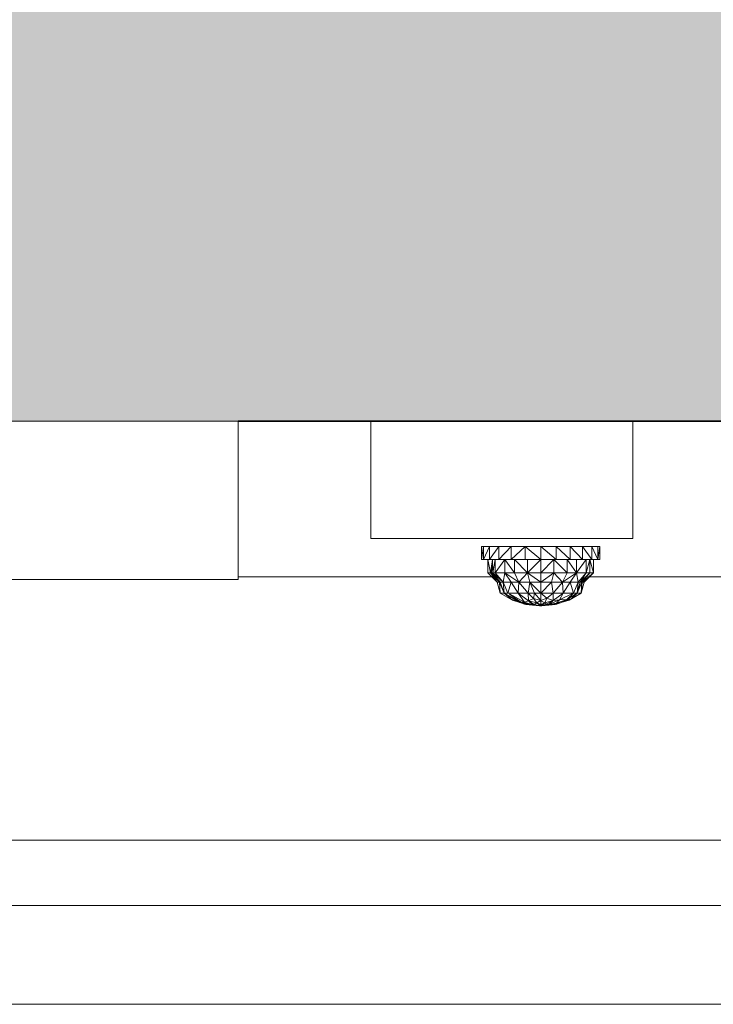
# Model space of a CAD drawing. Header units: millimetres. Extents: x 61846 to 198573, y 13020 to 52988.
# Tile 161 of 240: x 188521 to 189047, y 15603 to 16350. Entities that reach past the tile are written whole.
import ezdxf

# ---------------------------------------------------------------- set-up
doc = ezdxf.new("R2010")
doc.units = ezdxf.units.MM
for name, color, linetype, lineweight in [('A-FLOR', 192, 'Continuous', 50), ('A-GENM', 13, 'Continuous', 18), ('E-LITE-EQPM', 33, 'Continuous', 18), ('M-HVAC-DUCT', 70, 'Continuous', 18), ('P-PIPE', 3, 'Continuous', 18)]:
    doc.layers.add(name, color=color, linetype=linetype, lineweight=lineweight)

# ---------------------------------------------------------------- blocks, each defined once
blk = doc.blocks.new('NLRS_63_LF_LB_plafond armatuur_gen_ISR_NLRS_63_LF_LB_armatuur recht_DNL_3954369 - NLRS_63_LF_LB_plafond armatuur_gen_ISR_NLRS_63_LF_LB_armatuur recht_DNL_3954369-549693-GZ lierenkamer 4')
at = {"layer": 'E-LITE-EQPM', "color": 7, "lineweight": 9}
for p, q in [((-47811.33, 16045), (-47311.33, 16045)), ((-47811.33, 15925), (-47811.33, 16045)), ((-47311.33, 15925), (-47311.33, 16045)), ((-47311.33, 15925), (-47811.33, 15925))]:
    blk.add_line(p, q, dxfattribs=at)
blk = doc.blocks.new('NLRS_65_FAD_LB_melder_gen_ISR_NLRS_65_FAD_LB_optische rookmelder_DNL_4738697 - NLRS_65_FAD_LB_melder_gen_ISR_NLRS_65_FAD_LB_optische rookmelder_DNL_4738697-555839-GZ lierenkamer 4')
at = {"layer": 'A-GENM', "color": 7, "lineweight": 9}
for p, q in [((-47126.57, 15950), (-47125.03, 15950)), ((-47126.57, 15950), (-47126.57, 15940)), ((-47125.03, 15950), (-47126.57, 15940)), ((-47125.03, 15950), (-47120.54, 15950)), ((-47125.03, 15950), (-47125.03, 15940)), ((-47120.54, 15950), (-47125.03, 15940)), ((-47120.54, 15950), (-47113.38, 15950)), ((-47120.54, 15950), (-47120.54, 15940)), ((-47113.38, 15950), (-47120.54, 15940)), ((-47113.38, 15950), (-47104.06, 15950)), ((-47113.38, 15950), (-47113.38, 15940)), ((-47104.06, 15950), (-47113.38, 15940)), ((-47104.06, 15950), (-47093.21, 15950)), ((-47104.06, 15950), (-47104.06, 15940)), ((-47093.21, 15950), (-47104.06, 15940)), ((-47081.56, 15950), (-47093.21, 15950)), ((-47093.21, 15950), (-47081.56, 15940)), ((-47093.21, 15950), (-47093.21, 15940)), ((-47081.56, 15950), (-47069.92, 15950)), ((-47081.56, 15950), (-47081.33, 15950)), ((-47081.56, 15950), (-47069.92, 15940)), ((-47081.56, 15950), (-47081.56, 15940)), ((-47069.92, 15950), (-47059.06, 15950)), ((-47069.92, 15950), (-47059.06, 15940)), ((-47069.92, 15950), (-47069.92, 15940)), ((-47059.06, 15950), (-47049.75, 15950)), ((-47059.06, 15950), (-47059.06, 15940)), ((-47059.06, 15950), (-47049.75, 15940)), ((-47049.75, 15950), (-47042.59, 15950)), ((-47049.75, 15950), (-47042.59, 15940)), ((-47049.75, 15950), (-47049.75, 15940)), ((-47042.59, 15950), (-47038.1, 15950)), ((-47042.59, 15950), (-47038.1, 15940)), ((-47042.59, 15950), (-47042.59, 15940)), ((-47038.1, 15950), (-47036.57, 15950)), ((-47036.57, 15950), (-47038.1, 15950)), ((-47038.1, 15950), (-47038.1, 15940)), ((-47036.57, 15950), (-47038.1, 15940)), ((-47036.57, 15950), (-47036.57, 15940)), ((-47126.57, 15940), (-47125.03, 15940)), ((-47120.54, 15940), (-47125.03, 15940)), ((-47121.57, 15930), (-47121.57, 15940)), ((-47121.57, 15940), (-47119.72, 15930.03)), ((-47120.54, 15940), (-47113.38, 15940)), ((-47119.71, 15930.03), (-47118.03, 15940)), ((-47118.88, 15930.03), (-47118.03, 15940)), ((-47117.86, 15930.03), (-47118.03, 15940)), ((-47117.86, 15930.03), (-47116.21, 15940)), ((-47116.21, 15930.03), (-47116.21, 15940)), ((-47116.21, 15930), (-47108.89, 15940)), ((-47104.06, 15940), (-47113.38, 15940)), ((-47101.56, 15930), (-47108.89, 15940)), ((-47108.89, 15930), (-47108.89, 15940)), ((-47093.21, 15940), (-47104.06, 15940)), ((-47091.56, 15930), (-47101.56, 15940)), ((-47101.56, 15930), (-47101.56, 15940)), ((-47081.56, 15940), (-47093.21, 15940)), ((-47091.56, 15930), (-47081.56, 15940)), ((-47091.56, 15930), (-47091.56, 15940)), ((-47069.92, 15940), (-47081.56, 15940)), ((-47081.56, 15930), (-47071.56, 15940)), ((-47081.56, 15930), (-47081.56, 15940)), ((-47061.56, 15930), (-47071.56, 15940)), ((-47071.56, 15930), (-47071.56, 15940)), ((-47059.06, 15940), (-47069.92, 15940)), ((-47054.24, 15930), (-47061.56, 15940)), ((-47061.56, 15930), (-47061.56, 15940)), ((-47059.06, 15940), (-47049.75, 15940)), ((-47054.24, 15930), (-47046.92, 15940)), ((-47054.24, 15930), (-47054.24, 15940)), ((-47042.59, 15940), (-47049.75, 15940)), ((-47046.92, 15930.03), (-47046.92, 15940)), ((-47046.91, 15930.03), (-47044.24, 15940)), ((-47041.57, 15930.03), (-47044.24, 15940)), ((-47044.24, 15930.03), (-47044.24, 15940)), ((-47038.1, 15940), (-47042.59, 15940)), ((-47041.57, 15930), (-47041.57, 15940)), ((-47038.1, 15940), (-47036.57, 15940)), ((-47036.57, 15940), (-47038.1, 15940)), ((-47114.49, 15922.93), (-47121.57, 15930)), ((-47121.57, 15930), (-47119.71, 15930)), ((-47114.49, 15922.93), (-47119.71, 15930)), ((-47112.86, 15922.93), (-47119.71, 15930)), ((-47119.71, 15930), (-47118.89, 15930)), ((-47112.86, 15922.93), (-47118.89, 15930)), ((-47112.29, 15922.93), (-47118.89, 15930)), ((-47117.86, 15930), (-47118.89, 15930)), ((-47110.08, 15922.93), (-47117.86, 15930)), ((-47112.29, 15922.93), (-47117.86, 15930)), ((-47116.21, 15930), (-47117.86, 15930)), ((-47110.08, 15922.93), (-47116.21, 15930)), ((-47116.21, 15930), (-47108.89, 15930)), ((-47110.08, 15922.93), (-47108.89, 15930)), ((-47098.03, 15922.93), (-47108.89, 15930)), ((-47104.06, 15922.93), (-47108.89, 15930)), ((-47101.56, 15930), (-47108.89, 15930)), ((-47098.03, 15922.93), (-47101.56, 15930)), ((-47091.56, 15930), (-47101.56, 15930)), ((-47098.03, 15922.93), (-47091.56, 15930)), ((-47089.8, 15922.93), (-47091.56, 15930)), ((-47081.56, 15922.93), (-47091.56, 15930)), ((-47081.56, 15930), (-47091.56, 15930)), ((-47081.56, 15922.93), (-47071.56, 15930)), ((-47081.56, 15922.93), (-47081.56, 15930)), ((-47071.56, 15930), (-47081.56, 15930)), ((-47073.33, 15922.93), (-47071.56, 15930)), ((-47065.1, 15922.93), (-47071.56, 15930)), ((-47061.56, 15930), (-47071.56, 15930)), ((-47065.1, 15922.93), (-47054.24, 15930)), ((-47065.1, 15922.93), (-47061.56, 15930)), ((-47054.24, 15930), (-47061.56, 15930)), ((-47059.07, 15922.93), (-47054.24, 15930)), ((-47053.05, 15922.93), (-47054.24, 15930)), ((-47046.92, 15930), (-47054.24, 15930)), ((-47053.05, 15922.93), (-47046.92, 15930)), ((-47051.68, 15922.93), (-47044.24, 15930)), ((-47051.68, 15922.93), (-47046.92, 15930)), ((-47050.27, 15922.93), (-47044.24, 15930)), ((-47041.57, 15930), (-47050.16, 15922.93)), ((-47050.16, 15922.93), (-47044.24, 15930)), ((-47048.64, 15922.93), (-47041.57, 15930)), ((-47044.24, 15930), (-47046.92, 15930)), ((-47041.57, 15930), (-47044.24, 15930)), ((-47112.24, 15914.51), (-47114.49, 15922.93)), ((-47114.49, 15922.93), (-47112.86, 15922.93)), ((-47112.24, 15914.51), (-47112.86, 15922.93)), ((-47112.86, 15922.93), (-47109.31, 15914.51)), ((-47112.86, 15922.93), (-47112.29, 15922.93)), ((-47110.08, 15922.93), (-47112.29, 15922.93)), ((-47109.31, 15914.51), (-47112.29, 15922.93)), ((-47104.06, 15922.93), (-47110.08, 15922.93)), ((-47110.08, 15922.93), (-47106.38, 15914.51)), ((-47110.08, 15922.93), (-47109.31, 15914.51)), ((-47104.06, 15922.93), (-47106.38, 15914.51)), ((-47098.71, 15914.51), (-47104.06, 15922.93)), ((-47098.03, 15922.93), (-47104.06, 15922.93)), ((-47098.71, 15914.51), (-47098.03, 15922.93)), ((-47089.8, 15922.93), (-47098.03, 15922.93)), ((-47091.04, 15914.51), (-47098.03, 15922.93)), ((-47089.8, 15922.93), (-47091.04, 15914.51)), ((-47089.8, 15922.93), (-47086.3, 15914.51)), ((-47089.8, 15922.93), (-47081.56, 15914.51)), ((-47089.8, 15922.93), (-47081.56, 15922.93)), ((-47081.56, 15914.51), (-47073.33, 15922.93)), ((-47081.56, 15914.51), (-47081.56, 15922.93)), ((-47073.33, 15922.93), (-47081.56, 15922.93)), ((-47072.08, 15914.51), (-47073.33, 15922.93)), ((-47073.33, 15922.93), (-47065.1, 15922.93)), ((-47072.08, 15914.51), (-47065.1, 15922.93)), ((-47064.42, 15914.51), (-47065.1, 15922.93)), ((-47059.07, 15922.93), (-47065.1, 15922.93)), ((-47064.42, 15914.51), (-47059.07, 15922.93)), ((-47056.75, 15914.51), (-47059.07, 15922.93)), ((-47053.05, 15922.93), (-47059.07, 15922.93)), ((-47056.75, 15914.51), (-47053.05, 15922.93)), ((-47053.82, 15914.51), (-47053.05, 15922.93)), ((-47053.82, 15914.51), (-47050.27, 15922.93)), ((-47053.82, 15914.51), (-47051.68, 15922.93)), ((-47053.05, 15922.93), (-47051.68, 15922.93)), ((-47050.27, 15922.93), (-47051.68, 15922.93)), ((-47048.64, 15922.93), (-47050.89, 15914.51)), ((-47050.89, 15914.51), (-47050.27, 15922.93)), ((-47050.89, 15914.51), (-47050.16, 15922.93)), ((-47048.64, 15922.93), (-47050.16, 15922.93)), ((-47112.24, 15914.51), (-47103.08, 15909.31)), ((-47112.24, 15914.51), (-47109.31, 15914.51)), ((-47106.38, 15914.51), (-47109.31, 15914.51)), ((-47109.31, 15914.51), (-47103.08, 15909.31)), ((-47109.31, 15914.51), (-47097.26, 15907.44)), ((-47109.31, 15914.51), (-47096.9, 15907.93)), ((-47098.71, 15914.51), (-47106.38, 15914.51)), ((-47105.32, 15913.94), (-47093.83, 15907.69)), ((-47105.32, 15913.78), (-47096.9, 15907.93)), ((-47091.04, 15914.51), (-47098.71, 15914.51)), ((-47098.71, 15914.51), (-47090.85, 15908.85)), ((-47098.71, 15914.51), (-47093.83, 15907.69)), ((-47091.04, 15914.51), (-47086.3, 15914.51)), ((-47091.04, 15914.51), (-47090.85, 15908.85)), ((-47091.04, 15914.51), (-47087.13, 15910.4)), ((-47086.3, 15914.51), (-47087.13, 15910.4)), ((-47086.3, 15914.51), (-47081.56, 15914.51)), ((-47086.3, 15914.51), (-47081.46, 15908.91)), ((-47081.56, 15914.51), (-47072.08, 15914.51)), ((-47081.56, 15914.51), (-47077, 15910.69)), ((-47081.56, 15914.51), (-47081.46, 15908.91)), ((-47072.08, 15914.51), (-47077, 15910.69)), ((-47072.08, 15914.51), (-47072.18, 15908.95)), ((-47064.42, 15914.51), (-47072.18, 15908.95)), ((-47072.08, 15914.51), (-47064.42, 15914.51)), ((-47064.42, 15914.51), (-47067.36, 15909.41)), ((-47057.35, 15914.23), (-47067.36, 15909.41)), ((-47056.75, 15914.51), (-47064.42, 15914.51)), ((-47056.75, 15914.51), (-47061.76, 15909.85)), ((-47053.82, 15914.51), (-47061.76, 15909.85)), ((-47050.89, 15914.51), (-47060.05, 15909.31)), ((-47053.82, 15914.51), (-47058.36, 15910.33)), ((-47050.89, 15914.51), (-47057.35, 15910.89)), ((-47056.75, 15914.51), (-47053.82, 15914.51)), ((-47050.89, 15914.51), (-47053.82, 15914.51)), ((-47093.05, 15906.09), (-47104.77, 15910.33)), ((-47097.26, 15907.44), (-47104.77, 15910.33)), ((-47103.08, 15909.31), (-47097.26, 15907.44)), ((-47097.26, 15907.44), (-47096.9, 15907.93)), ((-47082.21, 15905), (-47097.26, 15907.44)), ((-47093.05, 15906.09), (-47097.26, 15907.44)), ((-47093.05, 15906.09), (-47097.26, 15907.44)), ((-47097.26, 15907.44), (-47088.84, 15905.68)), ((-47097.26, 15907.44), (-47093.61, 15907.06)), ((-47096.9, 15907.93), (-47093.83, 15907.69)), ((-47096.9, 15907.93), (-47088.84, 15905.68)), ((-47093.61, 15907.06), (-47095.79, 15907.85)), ((-47090.85, 15908.85), (-47093.83, 15907.69)), ((-47087.54, 15905.68), (-47093.83, 15907.69)), ((-47093.83, 15907.69), (-47088.84, 15905.68)), ((-47082.07, 15905), (-47093.61, 15907.06)), ((-47093.61, 15907.06), (-47087.76, 15905.93)), ((-47089.59, 15906.33), (-47093.61, 15907.06)), ((-47082.56, 15905), (-47093.05, 15906.09)), ((-47088.84, 15905.66), (-47093.05, 15906.09)), ((-47090.85, 15908.85), (-47087.13, 15910.4)), ((-47086.49, 15905.88), (-47090.85, 15908.85)), ((-47090.85, 15908.85), (-47087.54, 15905.68)), ((-47090.85, 15908.85), (-47084.55, 15907.25)), ((-47082.21, 15905), (-47088.84, 15905.68)), ((-47082.07, 15905), (-47088.84, 15905.68)), ((-47087.54, 15905.68), (-47088.84, 15905.68)), ((-47082.21, 15905), (-47087.9, 15906.03)), ((-47082.07, 15905), (-47087.76, 15905.93)), ((-47086.49, 15905.88), (-47087.54, 15905.68)), ((-47081.94, 15905), (-47087.54, 15905.68)), ((-47082.07, 15905), (-47087.54, 15905.68)), ((-47081.46, 15908.91), (-47087.13, 15910.4)), ((-47084.55, 15907.25), (-47087.13, 15910.4)), ((-47086.49, 15905.88), (-47084.55, 15907.25)), ((-47081.81, 15905), (-47086.49, 15905.88)), ((-47081.46, 15908.91), (-47084.55, 15907.25)), ((-47081.69, 15905), (-47084.55, 15907.25)), ((-47081.81, 15905), (-47084.55, 15907.25)), ((-47084.55, 15907.25), (-47081.53, 15905.99)), ((-47084.33, 15907.07), (-47081.6, 15905.99)), ((-47081.69, 15905), (-47082.97, 15905.95)), ((-47082.36, 15905), (-47082.56, 15905)), ((-47082.56, 15905), (-47082.36, 15905)), ((-47082.21, 15905), (-47082.36, 15905)), ((-47082.36, 15905), (-47082.21, 15905)), ((-47082.07, 15905), (-47082.21, 15905)), ((-47082.21, 15905), (-47082.07, 15905)), ((-47081.94, 15905), (-47082.07, 15905)), ((-47082.07, 15905), (-47081.94, 15905)), ((-47081.33, 15905), (-47082.07, 15905)), ((-47081.33, 15905), (-47082.07, 15905)), ((-47082.07, 15905), (-47081.33, 15905)), ((-47081.81, 15905), (-47081.94, 15905)), ((-47081.94, 15905), (-47081.81, 15905)), ((-47081.33, 15905), (-47081.94, 15905)), ((-47081.33, 15905), (-47081.94, 15905)), ((-47081.33, 15905), (-47081.94, 15905)), ((-47081.94, 15905), (-47081.33, 15905)), ((-47081.94, 15905), (-47081.33, 15905)), ((-47081.94, 15905), (-47081.33, 15905)), ((-47081.69, 15905), (-47081.81, 15905)), ((-47081.81, 15905), (-47081.69, 15905)), ((-47081.33, 15905), (-47081.81, 15905)), ((-47081.44, 15905), (-47081.81, 15905)), ((-47081.81, 15905), (-47081.44, 15905)), ((-47081.81, 15905), (-47081.33, 15905)), ((-47081.69, 15905), (-47081.53, 15905.99)), ((-47081.69, 15905), (-47081.6, 15905.99)), ((-47081.56, 15905), (-47081.69, 15905)), ((-47081.69, 15905), (-47081.56, 15905)), ((-47081.44, 15905), (-47081.69, 15905)), ((-47081.69, 15905), (-47081.44, 15905)), ((-47081.56, 15905), (-47081.6, 15905.99)), ((-47081.44, 15905), (-47081.6, 15905.99)), ((-47081.56, 15905), (-47081.53, 15905.99)), ((-47081.44, 15905), (-47081.56, 15905)), ((-47081.56, 15905), (-47081.44, 15905)), ((-47081.46, 15908.91), (-47081.53, 15905.99)), ((-47078.48, 15907.2), (-47081.53, 15905.99)), ((-47081.44, 15905), (-47081.53, 15905.99)), ((-47077, 15910.69), (-47081.46, 15908.91)), ((-47081.44, 15905), (-47078.48, 15907.2)), ((-47081.44, 15905), (-47077.06, 15906.12)), ((-47081.31, 15905), (-47081.44, 15905)), ((-47081.44, 15905), (-47081.31, 15905)), ((-47078.48, 15907.2), (-47081.33, 15908.84)), ((-47081.33, 15905.08), (-47078.81, 15907.07)), ((-47081.31, 15905), (-47076.64, 15905.88)), ((-47081.19, 15905), (-47081.31, 15905)), ((-47081.31, 15905), (-47081.19, 15905)), ((-47081.19, 15905), (-47077.06, 15906.12)), ((-47081.19, 15905), (-47075.37, 15905.93)), ((-47081.19, 15905), (-47076.64, 15905.88)), ((-47081.07, 15905), (-47081.19, 15905)), ((-47081.19, 15905), (-47081.07, 15905)), ((-47081.07, 15905), (-47069.52, 15907.06)), ((-47081.07, 15905), (-47075.37, 15905.93)), ((-47080.92, 15905), (-47081.07, 15905)), ((-47081.07, 15905), (-47080.92, 15905)), ((-47080.92, 15905), (-47065.88, 15907.44)), ((-47080.92, 15905), (-47065.88, 15907.44)), ((-47080.92, 15905), (-47075.62, 15905.96)), ((-47080.92, 15905), (-47074.28, 15905.68)), ((-47080.77, 15905), (-47080.92, 15905)), ((-47080.92, 15905), (-47080.77, 15905)), ((-47080.77, 15905), (-47065.88, 15907.44)), ((-47080.77, 15905), (-47070.09, 15906.09)), ((-47080.56, 15905), (-47080.77, 15905)), ((-47080.56, 15905), (-47080.77, 15905)), ((-47080.56, 15905), (-47070.09, 15906.09)), ((-47080.14, 15905.97), (-47078.58, 15907.25)), ((-47077, 15910.69), (-47078.48, 15907.2)), ((-47072.18, 15908.95), (-47078.48, 15907.2)), ((-47077.06, 15906.12), (-47078.48, 15907.2)), ((-47072.18, 15908.95), (-47077.06, 15906.12)), ((-47075.37, 15905.93), (-47077.06, 15906.12)), ((-47072.18, 15908.95), (-47077, 15910.69)), ((-47067.36, 15909.41), (-47075.37, 15905.93)), ((-47072.18, 15908.95), (-47075.37, 15905.93)), ((-47069.52, 15907.06), (-47075.37, 15905.93)), ((-47065.88, 15907.44), (-47074.28, 15905.68)), ((-47072.18, 15908.95), (-47067.36, 15909.41)), ((-47069.52, 15907.01), (-47070.92, 15906.62)), ((-47070.09, 15906.09), (-47058.36, 15910.33)), ((-47065.88, 15907.44), (-47070.09, 15906.09)), ((-47070.09, 15906.09), (-47065.88, 15907.44)), ((-47069.52, 15907.06), (-47061.76, 15909.85)), ((-47069.52, 15907.06), (-47067.36, 15909.41)), ((-47065.88, 15907.44), (-47069.52, 15907.06)), ((-47067.36, 15909.41), (-47061.76, 15909.85)), ((-47065.88, 15907.44), (-47058.36, 15910.33)), ((-47065.88, 15907.44), (-47061.76, 15909.85)), ((-47065.88, 15907.44), (-47060.05, 15909.31)), ((-47060.05, 15909.31), (-47065.88, 15907.44)), ((-47058.36, 15910.33), (-47061.76, 15909.85)), ((-47060.05, 15909.31), (-47058.36, 15910.33))]:
    blk.add_line(p, q, dxfattribs=at)
blk = doc.blocks.new('NLRS_65_FAD_LB_melder_gen_ISR_NLRS_65_FAD_LB_optische rookmelder_DNL_4738697 - NLRS_65_FAD_LB_melder_gen_ISR_NLRS_65_FAD_LB_optische rookmelder_DNL_4738697-555843-GZ lierenkamer 4')
blk.add_blockref('NLRS_65_FAD_LB_melder_gen_ISR_NLRS_65_FAD_LB_optische rookmelder_DNL_4738697 - NLRS_65_FAD_LB_melder_gen_ISR_NLRS_65_FAD_LB_optische rookmelder_DNL_4738697-555839-GZ lierenkamer 4', (0, 0))
blk = doc.blocks.new('Round Duct_NLRS_57_DU_verz staal _zadel Ro-Ro__DNL_5310599 - Round Duct_NLRS_57_DU_verz staal _zadel Ro-Ro__DNL_5310599-557557-GZ lierenkamer 4')
at = {"layer": 'M-HVAC-DUCT', "color": 7, "lineweight": 9}
for p, q in [((-47118.55, 15926.99), (-47311.33, 15926.99)), ((-46503.58, 15926.99), (-47044.58, 15926.99)), ((-47717.74, 15726.99), (-46503.58, 15726.99))]:
    blk.add_line(p, q, dxfattribs=at)
blk = doc.blocks.new('NLRS_64_COM_LB_luidspreker inbouw_gen_ISR_NLRS_64_Ontruimingsluidspreker_6916968 - NLRS_64_COM_LB_luidspreker inbouw_gen_ISR_NLRS_64_Ontruimingsluidspreker_6916968-568607-GZ lierenkamer 4')
at = {"layer": 'A-GENM', "color": 7, "lineweight": 9}
for p, q in [((-47210.53, 16045), (-47210.53, 15956)), ((-47011.53, 15956), (-47011.53, 16045)), ((-47111.03, 15956), (-47210.53, 15956)), ((-47011.53, 15956), (-47111.03, 15956))]:
    blk.add_line(p, q, dxfattribs=at)
blk = doc.blocks.new('Pipe Types_NLRS_52_PI_UN_PP - vuilwater_DNL_2863381 - Pipe Types_NLRS_52_PI_UN_PP - vuilwater_DNL_2863381-582623-GZ lierenkamer 4')
at = {"layer": 'P-PIPE', "color": 7, "lineweight": 9}
for p, q in [((-46014.68, 15677.5), (-47658.68, 15677.5)), ((-47658.68, 15602.5), (-46014.68, 15602.5))]:
    blk.add_line(p, q, dxfattribs=at)
blk = doc.blocks.new('TadP_A_INS_INSTALLATIES_rvt-6-GZ lierenkamer 4')
at = {"layer": 'A-GENM', "lineweight": 9}
for name in ['NLRS_64_COM_LB_luidspreker inbouw_gen_ISR_NLRS_64_Ontruimingsluidspreker_6916968 - NLRS_64_COM_LB_luidspreker inbouw_gen_ISR_NLRS_64_Ontruimingsluidspreker_6916968-568607-GZ lierenkamer 4', 'NLRS_65_FAD_LB_melder_gen_ISR_NLRS_65_FAD_LB_optische rookmelder_DNL_4738697 - NLRS_65_FAD_LB_melder_gen_ISR_NLRS_65_FAD_LB_optische rookmelder_DNL_4738697-555843-GZ lierenkamer 4']:
    blk.add_blockref(name, (0, 0), dxfattribs=at)
at = {"layer": 'E-LITE-EQPM', "lineweight": 9}
blk.add_blockref('NLRS_63_LF_LB_plafond armatuur_gen_ISR_NLRS_63_LF_LB_armatuur recht_DNL_3954369 - NLRS_63_LF_LB_plafond armatuur_gen_ISR_NLRS_63_LF_LB_armatuur recht_DNL_3954369-549693-GZ lierenkamer 4', (0, 0), dxfattribs=at)
at = {"layer": 'M-HVAC-DUCT', "lineweight": 9}
blk.add_blockref('Round Duct_NLRS_57_DU_verz staal _zadel Ro-Ro__DNL_5310599 - Round Duct_NLRS_57_DU_verz staal _zadel Ro-Ro__DNL_5310599-557557-GZ lierenkamer 4', (0, 0), dxfattribs=at)
at = {"layer": 'P-PIPE', "lineweight": 9}
blk.add_blockref('Pipe Types_NLRS_52_PI_UN_PP - vuilwater_DNL_2863381 - Pipe Types_NLRS_52_PI_UN_PP - vuilwater_DNL_2863381-582623-GZ lierenkamer 4', (0, 0), dxfattribs=at)
blk = doc.blocks.new('TadP_A_CON_CONSTRUCTIE_rvt-6-GZ lierenkamer 4')
at = {"layer": 'A-FLOR'}
blk.add_hatch(color=135, dxfattribs=at).paths.add_polyline_path([(-47297.21, 16045), (-45260, 16045), (-45260, 16365), (-48822, 16365), (-48822, 16045), (-47311.33, 16045)])
at = {"layer": 'A-FLOR', "color": 90, "lineweight": 35}
blk.add_line((-47311.33, 16045), (-45260, 16045), dxfattribs=at)

msp = doc.modelspace()

# ---------------------------------------------------------------- block references
at = {"color": 210, "lineweight": 5}
for name in ['TadP_A_INS_INSTALLATIES_rvt-6-GZ lierenkamer 4', 'TadP_A_CON_CONSTRUCTIE_rvt-6-GZ lierenkamer 4']:
    msp.add_blockref(name, (235997.82, 0), dxfattribs=at)

doc.saveas('drawing.dxf')
